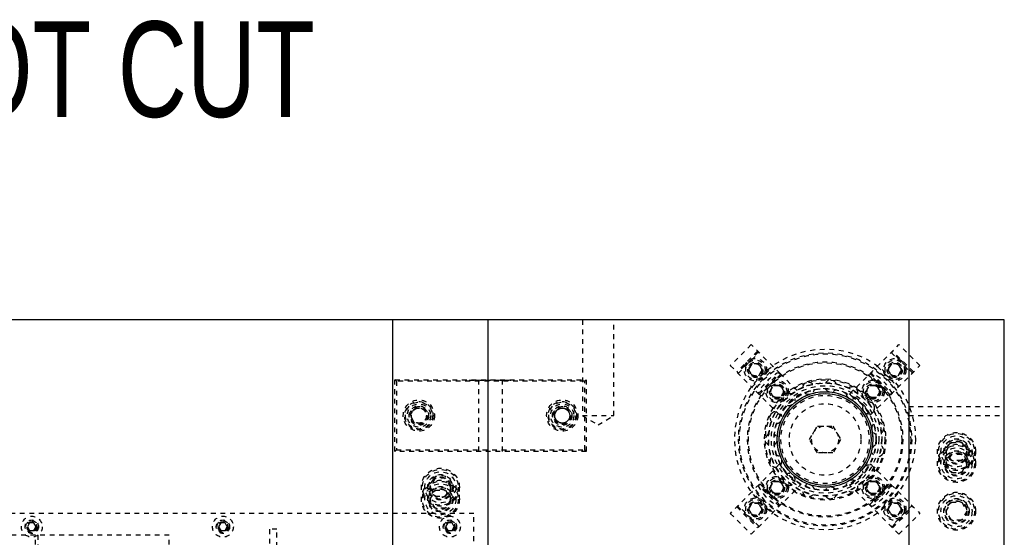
# Model space of a CAD drawing. Header units: inches. Extents: x 1772 to 2706, y -534 to -52.
# Tile 181 of 256: x 1899 to 1919, y -433 to -422. Entities that reach past the tile are written whole.
import ezdxf

# ---------------------------------------------------------------- set-up
doc = ezdxf.new("R2010")
doc.units = ezdxf.units.IN
doc.header["$LTSCALE"] = 0.5
doc.header["$MEASUREMENT"] = 0
doc.linetypes.add('HIDDEN', pattern=[0.225, 0.15, -0.075])
for name, color, linetype in [('SID-M-D', 42, 'Continuous'), ('SID-M-H', 4, 'HIDDEN'), ('SID-M-S', 105, 'Continuous')]:
    doc.layers.add(name, color=color, linetype=linetype)
doc.styles.add('SLDTEXTSTYLE0', font='TXT', dxfattribs={"width": 0.595745})

msp = doc.modelspace()

# ---------------------------------------------------------------- linework, layer by layer
at = {"layer": 'SID-M-H'}
for p, q in [((1910.30031, -428.35102), (1910.30031, -430.35102)), ((1910.95651, -430.35102), (1910.95651, -428.35102)), ((1913.83302, -428.86723), (1913.39462, -429.30564)), ((1914.43804, -429.47225), (1913.83302, -428.86723)), ((1915.89118, -429.89984), (1916.92379, -428.86723)), ((1917.36219, -429.30564), (1916.92379, -428.86723)), ((1913.96667, -429.00088), (1913.52826, -429.43928)), ((1913.98505, -429.01926), (1913.54665, -429.45767)), ((1913.55902, -429.47004), (1913.99743, -429.03164)), ((1916.75939, -429.03164), (1917.19779, -429.47004)), ((1917.21017, -429.45767), (1916.77176, -429.01926)), ((1917.22855, -429.43928), (1916.79015, -429.00088)), ((1913.39462, -429.30564), (1913.84761, -429.75863)), ((1913.84783, -429.26761), (1913.77566, -429.39261)), ((1913.84761, -429.75863), (1914.28601, -429.32022)), ((1913.99217, -429.26761), (1913.84783, -429.26761)), ((1914.06434, -429.39261), (1913.99217, -429.26761)), ((1916.32959, -430.33825), (1917.36219, -429.30564)), ((1916.4708, -429.32022), (1916.90921, -429.75863)), ((1916.76465, -429.26761), (1916.69248, -429.39261)), ((1916.90898, -429.26761), (1916.76465, -429.26761)), ((1916.98115, -429.39261), (1916.90898, -429.26761)), ((1913.77566, -429.39261), (1913.84783, -429.51761)), ((1913.84783, -429.51761), (1913.99217, -429.51761)), ((1913.98125, -429.89227), (1914.41965, -429.45386)), ((1913.99217, -429.51761), (1914.06434, -429.39261)), ((1913.99963, -429.91065), (1914.43804, -429.47225)), ((1914.45041, -429.48462), (1914.01201, -429.92303)), ((1914.43804, -429.47225), (1914.86563, -429.89984)), ((1916.74481, -429.92303), (1916.3064, -429.48462)), ((1916.31877, -429.47225), (1916.75718, -429.91065)), ((1916.33716, -429.45386), (1916.77556, -429.89227)), ((1916.69248, -429.39261), (1916.76465, -429.51761)), ((1916.76465, -429.51761), (1916.90898, -429.51761)), ((1916.90898, -429.51761), (1916.98115, -429.39261)), ((1906.37841, -431.10102), (1906.37841, -429.60102)), ((1906.40841, -429.63102), (1906.37841, -429.60102)), ((1906.37841, -429.60102), (1910.37841, -429.60102)), ((1906.40841, -429.63102), (1906.40841, -431.07102)), ((1910.34841, -429.63102), (1906.40841, -429.63102)), ((1907.94747, -429.61602), (1907.94747, -429.60102)), ((1907.95984, -429.61602), (1907.95984, -429.60102)), ((1907.97386, -429.61602), (1907.97386, -429.60102)), ((1907.97496, -429.61602), (1907.97496, -429.60102)), ((1907.9947, -429.61602), (1907.9947, -429.60102)), ((1907.99578, -429.61602), (1907.99578, -429.60102)), ((1908.00524, -429.61602), (1908.00524, -429.60102)), ((1908.03227, -429.61602), (1908.00524, -429.61602)), ((1908.01005, -429.61602), (1908.01005, -429.60102)), ((1908.0199, -429.61602), (1908.0199, -429.60102)), ((1908.03227, -429.61602), (1908.03227, -429.60102)), ((1908.057, -429.61602), (1908.057, -429.60102)), ((1908.13473, -429.61602), (1908.057, -429.61602)), ((1908.12236, -429.61602), (1908.12236, -429.60102)), ((1908.12841, -429.60102), (1908.12841, -431.10102)), ((1908.13473, -429.61602), (1908.13473, -429.60102)), ((1908.15946, -429.61602), (1908.15946, -429.60102)), ((1908.23719, -429.61602), (1908.15946, -429.61602)), ((1908.22483, -429.61602), (1908.22483, -429.60102)), ((1908.23719, -429.61602), (1908.23719, -429.60102)), ((1908.26546, -429.61602), (1908.26546, -429.60102)), ((1908.27783, -429.61602), (1908.27783, -429.60102)), ((1908.30697, -429.61602), (1908.30697, -429.60102)), ((1908.31095, -429.61602), (1908.31095, -429.60102)), ((1908.31412, -429.61602), (1908.31412, -429.60102)), ((1908.33582, -429.61602), (1908.33582, -429.60102)), ((1908.35034, -429.61602), (1908.35034, -429.60102)), ((1908.3507, -429.61602), (1908.3507, -429.60102)), ((1908.37852, -429.61602), (1908.3507, -429.61602)), ((1908.35647, -429.61602), (1908.35647, -429.60102)), ((1908.36616, -429.61602), (1908.36616, -429.60102)), ((1908.37852, -429.61602), (1908.37852, -429.60102)), ((1908.45625, -429.61602), (1908.45625, -429.60102)), ((1908.46862, -429.61602), (1908.46862, -429.60102)), ((1908.47384, -429.61602), (1908.47384, -429.60102)), ((1908.5034, -429.61602), (1908.5034, -429.60102)), ((1908.50381, -429.61602), (1908.50381, -429.60102)), ((1908.53752, -429.61602), (1908.53752, -429.60102)), ((1908.54988, -429.61602), (1908.54988, -429.60102)), ((1908.56402, -429.61602), (1908.56402, -429.60102)), ((1908.56932, -429.61602), (1908.56932, -429.60102)), ((1908.63998, -429.61602), (1908.56932, -429.61602)), ((1908.57638, -429.61602), (1908.57638, -429.60102)), ((1908.60738, -429.61602), (1908.60738, -429.60102)), ((1908.60962, -429.61602), (1908.60962, -429.60102)), ((1908.61136, -429.61602), (1908.61136, -429.60102)), ((1908.61207, -429.61602), (1908.61207, -429.60102)), ((1908.61619, -429.61602), (1908.61619, -429.60102)), ((1908.62361, -429.61602), (1908.62361, -429.60102)), ((1908.62585, -429.61602), (1908.62585, -429.60102)), ((1908.62841, -431.10102), (1908.62841, -429.60102)), ((1908.63998, -429.61602), (1908.63998, -429.60102)), ((1908.64175, -429.61602), (1908.64175, -429.60102)), ((1908.65411, -429.61602), (1908.64175, -429.61602)), ((1908.65411, -429.61602), (1908.65411, -429.60102)), ((1908.66825, -429.61602), (1908.66825, -429.60102)), ((1908.68061, -429.61602), (1908.68061, -429.60102)), ((1908.68583, -429.61602), (1908.68583, -429.60102)), ((1908.71539, -429.61602), (1908.71539, -429.60102)), ((1908.71581, -429.61602), (1908.71581, -429.60102)), ((1908.74951, -429.61602), (1908.74951, -429.60102)), ((1908.76188, -429.61602), (1908.76188, -429.60102)), ((1908.77954, -429.61602), (1908.77954, -429.60102)), ((1908.79102, -429.61602), (1908.79102, -429.60102)), ((1908.80251, -429.61602), (1908.80251, -429.60102)), ((1910.37841, -429.60102), (1910.34841, -429.63102)), ((1910.34841, -431.07102), (1910.34841, -429.63102)), ((1910.37841, -429.60102), (1910.37841, -431.10102)), ((1914.42723, -430.33825), (1913.84761, -429.75863)), ((1914.22865, -429.8456), (1914.30082, -429.7206)), ((1914.30082, -429.7206), (1914.44515, -429.7206)), ((1914.44515, -429.7206), (1914.51732, -429.8456)), ((1916.23949, -429.8456), (1916.31166, -429.7206)), ((1916.31166, -429.7206), (1916.456, -429.7206)), ((1916.456, -429.7206), (1916.52817, -429.8456)), ((1914.30082, -429.9706), (1914.22865, -429.8456)), ((1914.44515, -429.9706), (1914.30082, -429.9706)), ((1914.51732, -429.8456), (1914.44515, -429.9706)), ((1916.31166, -429.9706), (1916.23949, -429.8456)), ((1916.456, -429.9706), (1916.31166, -429.9706)), ((1916.52817, -429.8456), (1916.456, -429.9706)), ((1917.12841, -430.16302), (1919.12841, -430.16302)), ((1906.69827, -430.35102), (1906.78834, -430.19502)), ((1906.78834, -430.50702), (1906.69827, -430.35102)), ((1906.78834, -430.19502), (1906.96847, -430.19502)), ((1906.96847, -430.19502), (1907.05854, -430.35102)), ((1907.05854, -430.35102), (1906.96847, -430.50702)), ((1909.69827, -430.35102), (1909.78834, -430.19502)), ((1909.78834, -430.50702), (1909.69827, -430.35102)), ((1909.78834, -430.19502), (1909.96847, -430.19502)), ((1909.96847, -430.19502), (1910.05854, -430.35102)), ((1910.05854, -430.35102), (1909.96847, -430.50702)), ((1910.30031, -430.35102), (1910.95651, -430.35102)), ((1910.30031, -430.35102), (1910.62841, -430.54816)), ((1910.62841, -430.54816), (1910.95651, -430.35102)), ((1917.12841, -430.35102), (1919.12841, -430.35102)), ((1906.96847, -430.50702), (1906.78834, -430.50702)), ((1909.96847, -430.50702), (1909.78834, -430.50702)), ((1915.05365, -430.85102), (1915.21603, -430.56977)), ((1915.21603, -430.56977), (1915.54079, -430.56977)), ((1915.54079, -430.56977), (1915.70317, -430.85102)), ((1915.21603, -431.13227), (1915.05365, -430.85102)), ((1915.70317, -430.85102), (1915.54079, -431.13227)), ((1917.9119, -431.10102), (1918.02015, -430.91352)), ((1918.02015, -430.91352), (1918.23666, -430.91352)), ((1918.23666, -430.91352), (1918.34491, -431.10102)), ((1906.40841, -431.07102), (1906.37841, -431.10102)), ((1910.37841, -431.10102), (1906.37841, -431.10102)), ((1906.40841, -431.07102), (1910.34841, -431.07102)), ((1910.37841, -431.10102), (1910.34841, -431.07102)), ((1915.54079, -431.13227), (1915.21603, -431.13227)), ((1918.02015, -431.28852), (1917.9119, -431.10102)), ((1918.02015, -431.16352), (1917.9119, -431.35102)), ((1918.23666, -431.16352), (1918.02015, -431.16352)), ((1918.34491, -431.10102), (1918.23666, -431.28852)), ((1918.34491, -431.35102), (1918.23666, -431.16352)), ((1914.42723, -431.36379), (1913.84761, -431.94342)), ((1916.32959, -431.36379), (1916.75718, -431.79139)), ((1917.9119, -431.35102), (1918.02015, -431.53852)), ((1918.23666, -431.28852), (1918.02015, -431.28852)), ((1918.23666, -431.53852), (1918.34491, -431.35102)), ((1918.02015, -431.53852), (1918.23666, -431.53852)), ((1907.22015, -431.66352), (1907.1119, -431.85102)), ((1907.43666, -431.66352), (1907.22015, -431.66352)), ((1907.54491, -431.85102), (1907.43666, -431.66352)), ((1913.83302, -432.83481), (1914.86563, -431.8022)), ((1914.41965, -432.24818), (1913.98125, -431.80977)), ((1914.43804, -432.2298), (1913.99963, -431.79139)), ((1914.01201, -431.77901), (1914.45041, -432.21742)), ((1914.22865, -431.85644), (1914.30082, -431.73144)), ((1914.30082, -431.73144), (1914.44515, -431.73144)), ((1914.44515, -431.73144), (1914.51732, -431.85644)), ((1916.92379, -432.83481), (1915.89118, -431.8022)), ((1916.23949, -431.85644), (1916.31166, -431.73144)), ((1916.3064, -432.21742), (1916.74481, -431.77901)), ((1916.31166, -431.73144), (1916.456, -431.73144)), ((1916.75718, -431.79139), (1916.31877, -432.2298)), ((1916.77556, -431.80977), (1916.33716, -432.24818)), ((1916.456, -431.73144), (1916.52817, -431.85644)), ((1916.75718, -431.79139), (1917.36219, -432.3964)), ((1907.1119, -431.85102), (1907.22015, -432.03852)), ((1907.1119, -432.10102), (1907.22015, -431.91352)), ((1907.22015, -431.91352), (1907.43666, -431.91352)), ((1907.22015, -432.03852), (1907.43666, -432.03852)), ((1907.43666, -432.03852), (1907.54491, -431.85102)), ((1907.43666, -431.91352), (1907.54491, -432.10102)), ((1913.84761, -431.94342), (1913.39462, -432.3964)), ((1914.28601, -432.38182), (1913.84761, -431.94342)), ((1914.30082, -431.98144), (1914.22865, -431.85644)), ((1914.44515, -431.98144), (1914.30082, -431.98144)), ((1914.51732, -431.85644), (1914.44515, -431.98144)), ((1916.31166, -431.98144), (1916.23949, -431.85644)), ((1916.456, -431.98144), (1916.31166, -431.98144)), ((1916.52817, -431.85644), (1916.456, -431.98144)), ((1916.90921, -431.94342), (1916.4708, -432.38182)), ((1907.22015, -432.28852), (1907.1119, -432.10102)), ((1907.54491, -432.10102), (1907.43666, -432.28852)), ((1913.54665, -432.24438), (1913.98505, -432.68278)), ((1913.99743, -432.67041), (1913.55902, -432.232)), ((1913.84783, -432.18443), (1913.77566, -432.30943)), ((1913.99217, -432.18443), (1913.84783, -432.18443)), ((1914.06434, -432.30943), (1913.99217, -432.18443)), ((1916.76465, -432.18443), (1916.69248, -432.30943)), ((1917.19779, -432.232), (1916.75939, -432.67041)), ((1916.90898, -432.18443), (1916.76465, -432.18443)), ((1916.77176, -432.68278), (1917.21017, -432.24438)), ((1916.98115, -432.30943), (1916.90898, -432.18443)), ((1917.9119, -432.35102), (1918.02015, -432.16352)), ((1918.02015, -432.16352), (1918.23666, -432.16352)), ((1918.23666, -432.16352), (1918.34491, -432.35102)), ((1908.02841, -432.40102), (1895.8759, -432.40102)), ((1907.43666, -432.28852), (1907.22015, -432.28852)), ((1908.02841, -434.77602), (1908.02841, -432.40102)), ((1913.39462, -432.3964), (1913.83302, -432.83481)), ((1913.52826, -432.26276), (1913.96667, -432.70117)), ((1913.77566, -432.30943), (1913.84783, -432.43443)), ((1913.84783, -432.43443), (1913.99217, -432.43443)), ((1913.99217, -432.43443), (1914.06434, -432.30943)), ((1916.69248, -432.30943), (1916.76465, -432.43443)), ((1916.76465, -432.43443), (1916.90898, -432.43443)), ((1916.79015, -432.70117), (1917.22855, -432.26276)), ((1916.90898, -432.43443), (1916.98115, -432.30943)), ((1916.92379, -432.83481), (1917.36219, -432.3964)), ((1918.02015, -432.53852), (1917.9119, -432.35102)), ((1918.34491, -432.35102), (1918.23666, -432.53852)), ((1898.73337, -432.59802), (1898.68834, -432.67602)), ((1898.82344, -432.59802), (1898.73337, -432.59802)), ((1898.86847, -432.67602), (1898.82344, -432.59802)), ((1902.73337, -432.59802), (1902.68834, -432.67602)), ((1902.82344, -432.59802), (1902.73337, -432.59802)), ((1902.86847, -432.67602), (1902.82344, -432.59802)), ((1907.48337, -432.59802), (1907.43834, -432.67602)), ((1907.57344, -432.59802), (1907.48337, -432.59802)), ((1907.61847, -432.67602), (1907.57344, -432.59802)), ((1918.23666, -432.53852), (1918.02015, -432.53852)), ((1898.85341, -432.85102), (1896.50341, -432.85102)), ((1898.68834, -432.67602), (1898.73337, -432.75402)), ((1898.73337, -432.75402), (1898.82344, -432.75402)), ((1898.82344, -432.75402), (1898.86847, -432.67602)), ((1898.85341, -442.85102), (1898.85341, -432.85102)), ((1901.65341, -432.85102), (1898.90341, -432.85102)), ((1898.90341, -432.85102), (1898.90341, -442.85102)), ((1901.65341, -442.85102), (1901.65341, -432.85102)), ((1902.68834, -432.67602), (1902.73337, -432.75402)), ((1902.73337, -432.75402), (1902.82344, -432.75402)), ((1902.82344, -432.75402), (1902.86847, -432.67602)), ((1903.90714, -432.72994), (1903.74966, -432.72994)), ((1903.74966, -432.72994), (1903.74966, -433.49886)), ((1903.90714, -433.49886), (1903.90714, -432.72994)), ((1907.43834, -432.67602), (1907.48337, -432.75402)), ((1907.48337, -432.75402), (1907.57344, -432.75402)), ((1907.57344, -432.75402), (1907.61847, -432.67602))]:
    msp.add_line(p, q, dxfattribs=at)
for centre, radius in [((1915.37841, -430.85102), 1.8915), ((1915.37841, -430.85102), 1.8125), ((1915.37841, -430.85102), 1.7925), ((1913.92, -429.39261), 0.23438), ((1916.83681, -429.39261), 0.23438), ((1913.92, -429.39261), 0.20312), ((1915.37841, -430.85102), 1.625), ((1913.92, -429.39261), 0.1595), ((1913.92, -429.39261), 0.15625), ((1915.37841, -430.85102), 1.605), ((1913.92, -429.39261), 0.13297), ((1913.92, -429.39261), 0.1327), ((1913.92, -429.39261), 0.13218), ((1913.92, -429.39261), 0.1285), ((1916.83681, -429.39261), 0.20313), ((1916.83681, -429.39261), 0.1595), ((1916.83681, -429.39261), 0.15625), ((1916.83681, -429.39261), 0.13297), ((1916.83681, -429.39261), 0.1327), ((1916.83681, -429.39261), 0.13218), ((1916.83681, -429.39261), 0.1285), ((1915.37841, -430.85102), 1.27), ((1915.37841, -430.85102), 1.25), ((1914.37299, -429.8456), 0.23438), ((1914.37299, -429.8456), 0.20313), ((1915.37841, -430.85102), 1.1875), ((1915.37841, -430.85102), 1.17963), ((1914.37299, -429.8456), 0.1595), ((1914.37299, -429.8456), 0.15625), ((1914.37299, -429.8456), 0.13297), ((1914.37299, -429.8456), 0.1327), ((1914.37299, -429.8456), 0.13218), ((1914.37299, -429.8456), 0.1285), ((1915.37841, -430.85102), 1.125), ((1916.38383, -429.8456), 0.23438), ((1916.38383, -429.8456), 0.20313), ((1916.38383, -429.8456), 0.1595), ((1916.38383, -429.8456), 0.15625), ((1916.38383, -429.8456), 0.13297), ((1916.38383, -429.8456), 0.1327), ((1916.38383, -429.8456), 0.13218), ((1916.38383, -429.8456), 0.1285), ((1915.37841, -430.85102), 1.07037), ((1915.37841, -430.85102), 1.0625), ((1915.37841, -430.85102), 0.9994), ((1915.37841, -430.85102), 0.96165), ((1915.37841, -430.85102), 0.92288), ((1906.87841, -430.35102), 0.3269), ((1906.87841, -430.35102), 0.2969), ((1906.87841, -430.35102), 0.28125), ((1906.87841, -430.35102), 0.24375), ((1906.87841, -430.35102), 0.203), ((1906.87841, -430.35102), 0.1875), ((1906.87841, -430.35102), 0.16072), ((1906.87841, -430.35102), 0.16045), ((1909.87841, -430.35102), 0.3269), ((1909.87841, -430.35102), 0.2969), ((1909.87841, -430.35102), 0.28125), ((1909.87841, -430.35102), 0.24375), ((1909.87841, -430.35102), 0.203), ((1909.87841, -430.35102), 0.1875), ((1909.87841, -430.35102), 0.16072), ((1909.87841, -430.35102), 0.16045), ((1915.37841, -430.85102), 0.75), ((1906.87841, -430.35102), 0.15993), ((1906.87841, -430.35102), 0.15625), ((1909.87841, -430.35102), 0.15993), ((1915.37841, -430.85102), 0.28125), ((1918.12841, -431.10102), 0.3985), ((1918.12841, -431.10102), 0.375), ((1918.12841, -431.10102), 0.325), ((1918.12841, -431.35102), 0.3985), ((1918.12841, -431.35102), 0.375), ((1918.12841, -431.10102), 0.2655), ((1918.12841, -431.10102), 0.25), ((1918.12841, -431.10102), 0.21542), ((1918.12841, -431.10102), 0.21515), ((1918.12841, -431.10102), 0.21463), ((1918.12841, -431.10102), 0.21095), ((1918.12841, -431.35102), 0.325), ((1918.12841, -431.35102), 0.2655), ((1918.12841, -431.35102), 0.25), ((1918.12841, -431.35102), 0.21542), ((1918.12841, -431.35102), 0.21515), ((1918.12841, -431.35102), 0.21463), ((1918.12841, -431.35102), 0.21095), ((1907.32841, -431.85102), 0.3985), ((1907.32841, -431.85102), 0.375), ((1907.32841, -431.85102), 0.325), ((1907.32841, -431.85102), 0.2655), ((1907.32841, -431.85102), 0.25), ((1914.37299, -431.85644), 0.23438), ((1916.38383, -431.85644), 0.23438), ((1907.32841, -432.10102), 0.3985), ((1907.32841, -432.10102), 0.375), ((1907.32841, -432.10102), 0.325), ((1907.32841, -432.10102), 0.2655), ((1907.32841, -431.85102), 0.21542), ((1907.32841, -431.85102), 0.21515), ((1907.32841, -431.85102), 0.21463), ((1907.32841, -431.85102), 0.21095), ((1914.37299, -431.85644), 0.20313), ((1914.37299, -431.85644), 0.1595), ((1914.37299, -431.85644), 0.15625), ((1914.37299, -431.85644), 0.13297), ((1914.37299, -431.85644), 0.1327), ((1914.37299, -431.85644), 0.13218), ((1914.37299, -431.85644), 0.1285), ((1916.38383, -431.85644), 0.20313), ((1916.38383, -431.85644), 0.1595), ((1916.38383, -431.85644), 0.15625), ((1916.38383, -431.85644), 0.13297), ((1916.38383, -431.85644), 0.1327), ((1916.38383, -431.85644), 0.13218), ((1916.38383, -431.85644), 0.1285), ((1907.32841, -432.10102), 0.25), ((1907.32841, -432.10102), 0.21542), ((1907.32841, -432.10102), 0.21515), ((1907.32841, -432.10102), 0.21463), ((1907.32841, -432.10102), 0.21095), ((1918.12841, -432.35102), 0.3985), ((1918.12841, -432.35102), 0.375), ((1918.12841, -432.35102), 0.325), ((1913.92, -432.30943), 0.23438), ((1913.92, -432.30943), 0.20313), ((1913.92, -432.30943), 0.1595), ((1913.92, -432.30943), 0.15625), ((1913.92, -432.30943), 0.13297), ((1913.92, -432.30943), 0.1327), ((1913.92, -432.30943), 0.13218), ((1913.92, -432.30943), 0.1285), ((1916.83681, -432.30943), 0.23438), ((1916.83681, -432.30943), 0.20313), ((1916.83681, -432.30943), 0.1595), ((1916.83681, -432.30943), 0.15625), ((1916.83681, -432.30943), 0.13297), ((1916.83681, -432.30943), 0.1327), ((1916.83681, -432.30943), 0.13218), ((1916.83681, -432.30943), 0.1285), ((1918.12841, -432.35102), 0.2655), ((1918.12841, -432.35102), 0.25), ((1918.12841, -432.35102), 0.21542), ((1918.12841, -432.35102), 0.21515), ((1918.12841, -432.35102), 0.21463), ((1918.12841, -432.35102), 0.21095), ((1898.77841, -432.67602), 0.2185), ((1898.77841, -432.67602), 0.1405), ((1898.77841, -432.67602), 0.125), ((1898.77841, -432.67602), 0.10497), ((1898.77841, -432.67602), 0.1047), ((1898.77841, -432.67602), 0.10418), ((1898.77841, -432.67602), 0.1005), ((1898.77841, -432.67602), 0.0975), ((1902.77841, -432.67602), 0.2185), ((1902.77841, -432.67602), 0.1405), ((1902.77841, -432.67602), 0.125), ((1902.77841, -432.67602), 0.10497), ((1902.77841, -432.67602), 0.1047), ((1902.77841, -432.67602), 0.10418), ((1902.77841, -432.67602), 0.1005), ((1902.77841, -432.67602), 0.0975), ((1907.52841, -432.67602), 0.2185), ((1907.52841, -432.67602), 0.1405), ((1907.52841, -432.67602), 0.125), ((1907.52841, -432.67602), 0.10497), ((1907.52841, -432.67602), 0.1047), ((1907.52841, -432.67602), 0.10418), ((1907.52841, -432.67602), 0.1005), ((1907.52841, -432.67602), 0.0975)]:
    msp.add_circle(centre, radius, dxfattribs=at)
for centre, radius, start, end in [((1914.88874, -430.36135), 1.031, 117.501613, 152.498387), ((1915.86808, -430.36135), 1.031, 27.501613, 62.498387), ((1915.03076, -429.78108), 0.125, 45.544053, 170.694737), ((1915.496, -429.73218), 0.125, 21.558851, 146.690525), ((1915.94091, -429.87674), 0.125, 357.570897, 122.687837), ((1915.34172, -430.81434), 1.031, 117.501613, 152.498387), ((1914.62563, -430.01498), 0.125, 69.526167, 194.700135), ((1915.03076, -429.78108), 0.125, 230.984489, 345.171317), ((1915.496, -429.73218), 0.125, 207.00596, 321.170025), ((1915.94091, -429.87674), 0.125, 183.024101, 297.170839), ((1915.41509, -430.81434), 1.031, 27.501613, 62.498387), ((1914.62563, -430.01498), 0.125, 255.157204, 9.17438), ((1916.28855, -430.18976), 0.125, 159.039248, 270), ((1916.28855, -430.18976), 0.125, 333.580532, 98.687012), ((1914.35067, -430.39344), 0.125, 93.706535, 218.706378), ((1914.35067, -430.39344), 0.125, 279.100808, 33.178877), ((1916.47882, -430.61712), 0.125, 135.05174, 249.227922), ((1916.47882, -430.61712), 0.125, 309.588093, 74.688682), ((1914.25341, -430.85102), 0.125, 117.685543, 242.713125), ((1914.25341, -430.85102), 0.125, 303.096885, 57.184472), ((1916.47882, -431.08492), 0.125, 111.061914, 225.225806), ((1916.47882, -431.08492), 0.125, 285.593922, 50.68904), ((1914.35067, -431.3086), 0.125, 327.093379, 81.190824), ((1914.35067, -431.3086), 0.125, 141.667962, 270), ((1915.34172, -430.88771), 1.031, 207.501613, 242.498387), ((1915.41509, -430.88771), 1.031, 297.501613, 332.498387), ((1916.28855, -431.51228), 0.125, 87.070111, 201.222057), ((1914.62563, -431.68706), 0.125, 351.089948, 105.197596), ((1916.28855, -431.51228), 0.125, 261.608784, 26.696922), ((1914.88874, -431.34069), 1.031, 207.501613, 242.498387), ((1914.62563, -431.68706), 0.125, 165.653451, 290.739792), ((1915.03076, -431.92096), 0.125, 15.086247, 129.204447), ((1915.94091, -431.8253), 0.125, 63.076671, 177.217019), ((1915.94091, -431.8253), 0.125, 237.624916, 2.708045), ((1915.86808, -431.34069), 1.031, 297.501613, 332.498387), ((1915.03076, -431.92096), 0.125, 189.641668, 314.732632), ((1915.496, -431.96986), 0.125, 39.081936, 153.211035), ((1915.496, -431.96986), 0.125, 213.632271, 338.722177)]:
    msp.add_arc(centre, radius, start, end, dxfattribs=at)
for points, knots in [([(1907.97386, -429.61602), (1907.96967, -429.61602), (1907.9613, -429.61602), (1907.95264, -429.61602), (1907.94808, -429.61602), (1907.94767, -429.61602), (1907.94747, -429.61602)], [0, 0, 0, 0, 0.27970537, 0.55938086, 0.77950855, 1, 1, 1, 1]), ([(1908.00524, -429.61602), (1907.99935, -429.61602), (1907.98884, -429.61602), (1907.97843, -429.61602), (1907.97386, -429.61602)], [0, 0, 0, 0, 0.560313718, 1, 1, 1, 1]), ([(1908.30697, -429.61602), (1908.29996, -429.61602), (1908.28593, -429.61602), (1908.26888, -429.61602), (1908.26676, -429.61602), (1908.26546, -429.61602)], [0, 0, 0, 0, 0.28026406, 0.56071475, 1, 1, 1, 1]), ([(1908.3507, -429.61602), (1908.34242, -429.61602), (1908.32764, -429.61602), (1908.31328, -429.61602), (1908.30697, -429.61602)], [0, 0, 0, 0, 0.56044468, 1, 1, 1, 1]), ([(1908.50381, -429.61602), (1908.49976, -429.61602), (1908.49165, -429.61602), (1908.47686, -429.61602), (1908.45824, -429.61602), (1908.45705, -429.61602), (1908.45625, -429.61602)], [0, 0, 0, 0, 0.12560007, 0.25119689, 0.50058134, 1, 1, 1, 1]), ([(1908.54988, -429.61602), (1908.54935, -429.61602), (1908.54868, -429.61602), (1908.53584, -429.61602), (1908.5269, -429.61602), (1908.5159, -429.61602), (1908.50784, -429.61602), (1908.50381, -429.61602)], [0, 0, 0, 0, 0.49870204, 0.62417652, 0.74946749, 0.87474529, 1, 1, 1, 1]), ([(1908.71581, -429.61602), (1908.71175, -429.61602), (1908.70364, -429.61602), (1908.68885, -429.61602), (1908.67023, -429.61602), (1908.66904, -429.61602), (1908.66825, -429.61602)], [0, 0, 0, 0, 0.12560007, 0.25119689, 0.50058134, 1, 1, 1, 1]), ([(1908.76188, -429.61602), (1908.76134, -429.61602), (1908.76067, -429.61602), (1908.74783, -429.61602), (1908.73889, -429.61602), (1908.72789, -429.61602), (1908.71983, -429.61602), (1908.71581, -429.61602)], [0, 0, 0, 0, 0.49870204, 0.62417652, 0.74946749, 0.87474529, 1, 1, 1, 1]), ([(1908.79102, -429.61602), (1908.78933, -429.61602), (1908.78593, -429.61602), (1908.78222, -429.61602), (1908.77986, -429.61602), (1908.77965, -429.61602), (1908.77954, -429.61602)], [0, 0, 0, 0, 0.27960164, 0.559212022, 0.779475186, 1, 1, 1, 1]), ([(1908.80251, -429.61602), (1908.80231, -429.61602), (1908.8019, -429.61602), (1908.79879, -429.61602), (1908.79502, -429.61602), (1908.79236, -429.61602), (1908.79102, -429.61602)], [0, 0, 0, 0, 0.27957625, 0.55928373, 0.7795524, 1, 1, 1, 1])]:
    msp.add_open_spline(points, degree=3, knots=knots, dxfattribs=at)
at = {"layer": 'SID-M-S'}
for p, q in [((1919.12841, -428.35102), (1873.62841, -428.35102)), ((1906.32841, -428.35102), (1906.32841, -447.35102)), ((1908.32841, -447.35102), (1908.32841, -428.35102)), ((1917.12841, -428.35102), (1917.12841, -447.35102)), ((1919.12841, -447.35102), (1919.12841, -428.35102))]:
    msp.add_line(p, q, dxfattribs=at)
for centre, radius in [((1915.37841, -430.85102), 1), ((1915.37841, -430.85102), 0.96063), ((1909.87841, -430.35102), 0.15625)]:
    msp.add_circle(centre, radius, dxfattribs=at)

# ---------------------------------------------------------------- texts
at = {"layer": 'SID-M-D', "style": 'SLDTEXTSTYLE0', "width": 0.75}
msp.add_text('72718-11 - SLOT CUT', height=2, dxfattribs=at).set_placement((1884.52178, -424.10402))

doc.saveas('drawing.dxf')
